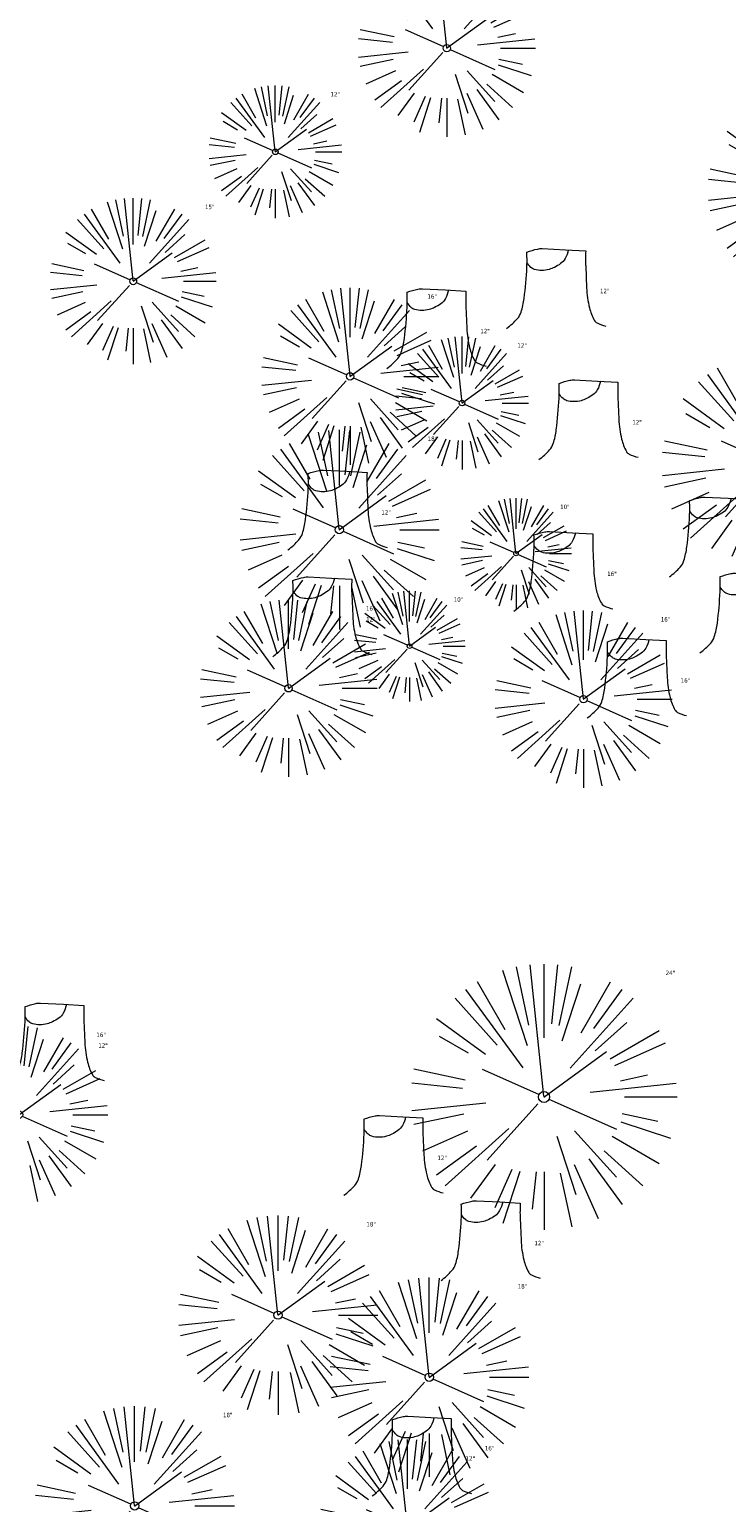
# Model space of a CAD drawing. Header units: feet. Extents: x 1134296 to 1140710, y 647902 to 651315.
# Tile 3 of 256: x 1134569 to 1134632, y 648051 to 648184. Entities that reach past the tile are written whole.
import ezdxf

# ---------------------------------------------------------------- set-up
doc = ezdxf.new("R2010")
doc.units = ezdxf.units.FT
doc.header["$MEASUREMENT"] = 0
for name, color, linetype in [('C-PRKG-ASPH', 8, 'Continuous'), ('G-TEXT-ST02', 2, 'Continuous'), ('G-XREF', 7, 'Continuous')]:
    doc.layers.add(name, color=color, linetype=linetype)
doc.layers.add('V-SITE-VEGE', color=8, linetype='Continuous', lineweight=18)
doc.layers.add('V-SITE-VEGE-TEXT', color=8, linetype='Continuous', lineweight=18)
doc.styles.add('SEI-Dim & Leader', font='tahoma.ttf')

# ---------------------------------------------------------------- blocks, each defined once
blk = doc.blocks.new('V-SITE-VEGE-Coniferious Tree 2')
at = {"color": 0, "linetype": 'ByBlock'}
for p, q in [((0, 0.2219), (0, 0.5)), ((-0.0626, 0.1926), (-0.1545, 0.4755)), ((-0.0575, 0.2704), (-0.104, 0.4891)), ((-0.0003, 0.0026), (-0.0523, 0.4973)), ((0.0289, 0.2753), (0.0522, 0.4973)), ((0.0572, 0.2693), (0.1039, 0.4891)), ((-0.0791, 0.1089), (-0.2939, 0.4045)), ((-0.146, 0.2528), (-0.25, 0.433)), ((0.0685, 0.211), (0.1382, 0.4256)), ((0.1391, 0.2411), (0.25, 0.433)), ((0.1869, 0.2573), (0.2939, 0.4045)), ((-0.1757, 0.1951), (-0.3346, 0.3716)), ((0.0978, 0.1086), (0.3345, 0.3716)), ((-0.2201, 0.1599), (-0.4046, 0.2939)), ((0.192, 0.1729), (0.3116, 0.2806)), ((-0.2844, 0.1642), (-0.3931, 0.227)), ((0.2488, 0.1436), (0.433, 0.25)), ((-0.0009, -0.0007), (0.235, 0.1707)), ((0.2659, 0.1184), (0.4568, 0.2034)), ((-0.2961, 0.0629), (-0.4891, 0.1039)), ((-0.0199, 0.0089), (-0.2319, 0.1032)), ((0.2873, 0.0611), (0.3885, 0.0826)), ((-0.306, 0.0322), (-0.4973, 0.0523)), ((0.1731, 0.0182), (0.4972, 0.0523)), ((0.3025, 0), (0.5, 0)), ((-0.2183, -0.0229), (-0.4973, -0.0523)), ((-0.023, -0.0255), (-0.2138, -0.2374)), ((0.0185, -0.0083), (0.272, -0.1211)), ((-0.3022, -0.0642), (-0.4891, -0.1039)), ((0.2891, -0.094), (0.4755, -0.1545)), ((0.2936, -0.0624), (0.4274, -0.0908)), ((-0.2881, -0.1283), (-0.4568, -0.2034)), ((-0.132, -0.1189), (-0.3716, -0.3346)), ((0.0478, -0.1473), (0.1192, -0.3671)), ((0.1144, -0.1271), (0.2718, -0.3019)), ((0.2555, -0.1475), (0.433, -0.25)), ((-0.2545, -0.1849), (-0.4046, -0.2939)), ((0.2254, -0.2029), (0.3716, -0.3346)), ((-0.1843, -0.2536), (-0.2767, -0.3808)), ((-0.1214, -0.2725), (-0.1856, -0.4168)), ((0.1131, -0.2541), (0.2033, -0.4568)), ((0.1689, -0.2325), (0.2939, -0.4045)), ((-0.091, -0.2799), (-0.1545, -0.4755)), ((-0.0297, -0.2818), (-0.0443, -0.4216)), ((0, -0.2818), (0, -0.5)), ((0.061, -0.2873), (0.1039, -0.4891))]:
    blk.add_line(p, q, dxfattribs=at)
blk.add_circle((0, 0), 0.0208)
blk = doc.blocks.new('V-SITE-VEGE-Stump')
for points in [[(-0.1229, -0.0143, 0.052613), (-0.0986, 0.0077, 0.106195), (-0.0905, 0.0219, 0.044862), (-0.0837, 0.0527, 0.020074), (-0.0776, 0.1229, 0.011675), (-0.0773, 0.1364, 0.007866), (-0.0776, 0.1565)], [(-0.0776, 0.1565, -0.027668), (-0.0534, 0.1634, -0.067978), (-0.0432, 0.1643), (0.0086, 0.1616), (0.054, 0.1591)], [(0.0151, 0.1613, -0.082864), (0.0081, 0.142, -0.111324), (-0.0021, 0.1306, -0.039313), (-0.0159, 0.1223, -0.049197), (-0.028, 0.1177, -0.066002), (-0.0447, 0.1155, -0.070187), (-0.0604, 0.1177, -0.114859), (-0.0685, 0.1223, -0.075938), (-0.0773, 0.1332)], [(0.054, 0.1591, 0.004334), (0.0538, 0.1369, 0.008344), (0.054, 0.1254), (0.0561, 0.0762, 0.046252), (0.0624, 0.0317, 0.069625), (0.0733, 0.0038, 0.149725), (0.0794, -0.002, 0.058523), (0.0992, -0.0091)]]:
    blk.add_lwpolyline(points, format="xyb")
blk = doc.blocks.new('C_XBASE-PACTOLA_02403811')
at = {"layer": 'V-SITE-VEGE', "rotation": 8.537736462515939e-07}
for p, xscale, yscale, zscale in [((1134606.71, 648181.94), 15.99980672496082, 15.99980672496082, 15.99980672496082), ((1134591.24, 648172.58), 11.99985504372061, 11.99985504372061, 11.99985504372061), ((1134597.99, 648152.31), 15.99980672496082, 15.99980672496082, 15.99980672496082), ((1134608.09, 648149.9), 11.99985504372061, 11.99985504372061, 11.99985504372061), ((1134592.44, 648124.15), 15.99980672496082, 15.99980672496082, 15.99980672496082), ((1134619.04, 648123.17), 15.99980672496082, 15.99980672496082, 15.99980672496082), ((1134615.49, 648087.26), 23.99971008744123, 23.99971008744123, 23.99971008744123), ((1134568.12, 648085.66), 15.99980672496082, 15.99980672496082, 15.99980672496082), ((1134603.17, 648048.34), 15.99980672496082, 15.99980672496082, 15.99980672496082)]:
    blk.add_blockref('V-SITE-VEGE-Coniferious Tree 2', p, dxfattribs=dict(at, xscale=xscale, yscale=yscale, zscale=zscale))
at = {"layer": 'V-SITE-VEGE'}
for name, p, xscale, yscale, zscale in [('V-SITE-VEGE-Coniferious Tree 2', (1134639.28, 648169.13), 17.99978256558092, 17.99978256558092, 17.99978256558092), ('V-SITE-VEGE-Coniferious Tree 2', (1134578.42, 648160.9), 14.99981880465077, 14.99981880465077, 14.99981880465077), ('V-SITE-VEGE-Stump', (1134617.07, 648157.22), 40.31522404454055, 40.31522404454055, 40.31522404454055), ('V-SITE-VEGE-Stump', (1134606.26, 648153.6), 40.31522404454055, 40.31522404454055, 40.31522404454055), ('V-SITE-VEGE-Coniferious Tree 2', (1134636.13, 648144.39), 19.99975840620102, 19.99975840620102, 19.99975840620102), ('V-SITE-VEGE-Stump', (1134619.97, 648145.37), 40.31522404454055, 40.31522404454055, 40.31522404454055), ('V-SITE-VEGE-Coniferious Tree 2', (1134597.02, 648138.47), 17.99978256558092, 17.99978256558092, 17.99978256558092), ('V-SITE-VEGE-Stump', (1134597.34, 648137.23), 40.31522404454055, 40.31522404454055, 40.31522404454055), ('V-SITE-VEGE-Coniferious Tree 2', (1134612.96, 648136.32), 9.999879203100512, 9.999879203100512, 9.999879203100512), ('V-SITE-VEGE-Stump', (1134631.75, 648134.79), 40.31522404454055, 40.31522404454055, 40.31522404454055), ('V-SITE-VEGE-Stump', (1134617.71, 648131.68), 40.31522404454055, 40.31522404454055, 40.31522404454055), ('V-SITE-VEGE-Stump', (1134595.96, 648127.58), 40.31522404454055, 40.31522404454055, 40.31522404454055), ('V-SITE-VEGE-Stump', (1134634.5, 648127.92), 40.31522404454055, 40.31522404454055, 40.31522404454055), ('V-SITE-VEGE-Coniferious Tree 2', (1134603.36, 648127.95), 9.999879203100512, 9.999879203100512, 9.999879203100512), ('V-SITE-VEGE-Stump', (1134624.34, 648122.05), 40.31522404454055, 40.31522404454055, 40.31522404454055), ('V-SITE-VEGE-Stump', (1134571.79, 648089.11), 40.31522404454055, 40.31522404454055, 40.31522404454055), ('V-SITE-VEGE-Stump', (1134602.39, 648078.96), 40.31522404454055, 40.31522404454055, 40.31522404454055), ('V-SITE-VEGE-Stump', (1134611.15, 648071.27), 40.31522404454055, 40.31522404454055, 40.31522404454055), ('V-SITE-VEGE-Coniferious Tree 2', (1134591.49, 648067.56), 17.99978256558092, 17.99978256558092, 17.99978256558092), ('V-SITE-VEGE-Coniferious Tree 2', (1134605.13, 648061.96), 17.99978256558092, 17.99978256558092, 17.99978256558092), ('V-SITE-VEGE-Coniferious Tree 2', (1134578.55, 648050.34), 17.99978256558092, 17.99978256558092, 17.99978256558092), ('V-SITE-VEGE-Stump', (1134604.94, 648051.82), 40.31522404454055, 40.31522404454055, 40.31522404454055)]:
    blk.add_blockref(name, p, dxfattribs=dict(at, xscale=xscale, yscale=yscale, zscale=zscale))
at = {"layer": 'V-SITE-VEGE-TEXT', "char_height": 0.4, "attachment_point": 7, "style": 'SEI-Dim & Leader'}
for s, insert in [('12"', (1134596.22, 648177.58)), ('15"', (1134584.9, 648167.4)), ('16"', (1134604.97, 648159.31)), ('12"', (1134620.54, 648159.82)), ('12"', (1134609.74, 648156.2)), ('12"', (1134613.08, 648154.9)), ('12"', (1134623.45, 648147.97)), ('18"', (1134604.99, 648146.47)), ('10"', (1134616.94, 648140.32)), ('12"', (1134600.81, 648139.83)), ('16"', (1134621.19, 648134.28)), ('16"', (1134599.42, 648131.15)), ('10"', (1134607.34, 648131.95)), ('12"', (1134599.44, 648130.18)), ('16"', (1134626.02, 648130.17)), ('16"', (1134627.82, 648124.65)), ('24"', (1134626.46, 648098.26)), ('16"', (1134575.1, 648092.66)), ('12"', (1134575.27, 648091.71)), ('12"', (1134605.87, 648081.56)), ('18"', (1134599.46, 648075.56)), ('12"', (1134614.62, 648073.87)), ('18"', (1134613.11, 648069.96)), ('18"', (1134586.52, 648058.34)), ('16"', (1134610.15, 648055.34)), ('12"', (1134608.41, 648054.42))]:
    blk.add_mtext(s, dxfattribs=dict(at, insert=insert))
blk = doc.blocks.new('C_PHTCH-PACTOLA_02403811')
at = {"layer": 'C-PRKG-ASPH'}
h = blk.add_hatch(dxfattribs=at)
h.set_pattern_fill('ANSI31', color=256, scale=10, angle=70)
edge = h.paths.add_edge_path(flags=16)
edge.add_arc((1135093.57, 648760.36), 542, 143.5704, 153.2664, ccw=False)
edge.add_arc((1135093.57, 648760.36), 542, 133.8743, 143.5704, ccw=False)
edge.add_line((1134717.92, 649151.06), (1134791.74, 649222.04))
edge.add_arc((1134924.81, 649083.64), 192, 124.3358, 133.8743, ccw=False)
edge.add_line((1134816.52, 649242.18), (1134837.54, 649256.54))
edge.add_arc((1134886.61, 649184.7), 87, 64.8666, 124.3358, ccw=False)
edge.add_line((1134923.57, 649263.47), (1134945.86, 649253.01))
edge.add_arc((1134736.9, 648807.59), 492, 56.4591, 64.8666, ccw=False)
edge.add_line((1135008.74, 649217.67), (1135070.9, 649176.46))
edge.add_arc((1135036.64, 649124.78), 62, -10.868, 56.4591, ccw=False)
edge.add_line((1135097.53, 649113.09), (1135091.83, 649083.4))
edge.add_arc((1135001.48, 649100.74), 92, 337.8486, 349.132, ccw=False)
edge.add_line((1135086.69, 649066.05), (1135029.44, 648925.41))
edge.add_arc((1134573.75, 649110.92), 492, 335.736, 337.8486, ccw=False)
edge.add_line((1135022.29, 648908.74), (1134970.11, 648792.98))
edge.add_line((1134970.11, 648792.98), (1134955.07, 648759.62))
edge.add_arc((1134506.53, 648961.81), 492, 331.3466, 335.736, ccw=False)
edge.add_line((1134938.28, 648725.89), (1134902.77, 648660.9))
edge.add_arc((1134778.16, 648728.99), 142, 305.9573, 331.3466, ccw=False)
edge.add_line((1134861.54, 648614.05), (1134757.48, 648538.57))
edge.add_arc((1134835.58, 648430.91), 133, 125.9573, 166.4172)
edge.add_arc((1134672.28, 648470.36), 35, 244.1086, 346.4172, ccw=False)
edge.add_arc((1134691.46, 648509.91), 78.96, 214.9055, 244.1168, ccw=False)
edge.add_line((1134626.71, 648464.73), (1134623.06, 648469.96))
edge.add_arc((1134821.51, 648608.47), 242, 191.1168, 214.9138, ccw=False)
edge.add_line((1134584.05, 648561.81), (1134566.4, 648651.59))
edge.add_arc((1135049.17, 648746.46), 492, 187.9519, 191.1168, ccw=False)
edge.add_line((1134561.9, 648678.39), (1134552.83, 648743.38))
edge.add_arc((1134842.02, 648783.77), 292, 166.3961, 187.9519, ccw=False)
edge.add_line((1134558.21, 648852.45), (1134566.77, 648887.84))
edge.add_arc((1135093.57, 648760.36), 542, 158.0478, 166.3961, ccw=False)
edge.add_arc((1135093.57, 648760.36), 542, 153.2664, 158.0478, ccw=False)
edge = h.paths.add_edge_path()
edge.add_line((1134664.93, 648091.02), (1134641.75, 648097.24))
edge.add_arc((1135131.44, 647965.88), 507, 154.1155, 164.9841, ccw=False)
edge.add_arc((1135131.44, 647965.88), 507, 153.4315, 154.1155, ccw=False)
edge.add_arc((1134241.51, 648410.91), 488, 333.4315, 338.6384)
edge.add_line((1134695.99, 648233.15), (1134704.11, 648253.93))
edge.add_arc((1134529.03, 648322.41), 188, 338.6384, 377.1955)
edge.add_arc((1134651.31, 648360.25), 60, 17.1955, 74.9727)
edge.add_line((1134666.86, 648418.2), (1134661.5, 648419.81))
edge.add_arc((1134691.49, 648509.95), 95, 223.9419, 251.5981, ccw=False)
edge.add_arc((1134691.54, 648509.98), 95.06, 214.9166, 223.9393, ccw=False)
edge.add_line((1134613.59, 648455.57), (1134609.94, 648460.8))
edge.add_arc((1134821.51, 648608.47), 258, 191.1168, 214.9138, ccw=False)
edge.add_line((1134568.35, 648558.72), (1134550.7, 648648.51))
edge.add_arc((1135049.17, 648746.46), 508, 187.9519, 191.1168, ccw=False)
edge.add_line((1134546.06, 648676.18), (1134536.98, 648741.16))
edge.add_arc((1134842.02, 648783.77), 308, 166.3961, 187.9519, ccw=False)
edge.add_line((1134542.66, 648856.22), (1134551.22, 648891.6))
edge.add_arc((1135093.57, 648760.36), 558, 163.9213, 166.3961, ccw=False)
edge.add_arc((1134538.18, 648920.44), 20, 343.9213, 402.7699)
edge.add_line((1134552.86, 648934.02), (1134533.45, 648955.01))
edge.add_arc((1135093.57, 648760.36), 592.98, 146.01874, 160.8371, ccw=False)
edge.add_line((1134601.86, 649091.79), (1134616.58, 649064.03))
edge.add_arc((1134621, 649066.38), 5, 207.9516, 327.0741)
edge.add_arc((1135093.57, 648760.36), 558, 133.8743, 147.0741, ccw=False)
edge.add_line((1134706.83, 649162.6), (1134780.65, 649233.58))
edge.add_arc((1134924.81, 649083.64), 208, 124.3358, 133.8743, ccw=False)
edge.add_line((1134807.49, 649255.39), (1134828.52, 649269.75))
edge.add_arc((1134886.61, 649184.7), 103, 64.8666, 124.3358, ccw=False)
edge.add_line((1134930.36, 649277.95), (1134952.66, 649267.49))
edge.add_arc((1134736.9, 648807.59), 508, 56.4591, 64.8666, ccw=False)
edge.add_line((1135017.58, 649231), (1135079.74, 649189.8))
edge.add_arc((1135036.64, 649124.78), 78, -10.868, 56.4591, ccw=False)
edge.add_line((1135113.25, 649110.08), (1135107.54, 649080.38))
edge.add_arc((1135001.48, 649100.74), 108, 337.8486, 349.132, ccw=False)
edge.add_line((1135101.51, 649060.02), (1135044.25, 648919.38))
edge.add_arc((1134573.75, 649110.92), 508, 335.736, 337.8486, ccw=False)
edge.add_line((1135036.87, 648902.16), (1134969.66, 648753.05))
edge.add_arc((1134506.53, 648961.81), 508, 331.3466, 335.736, ccw=False)
edge.add_line((1134952.32, 648718.22), (1134916.81, 648653.23))
edge.add_arc((1134778.16, 648728.99), 158, 305.9573, 331.3466, ccw=False)
edge.add_line((1134870.94, 648601.1), (1134766.88, 648525.62))
edge.add_arc((1134835.58, 648430.91), 117, 125.9573, 162.2649)
edge.add_arc((1134752.71, 648457.41), 30, 162.2649, 196.8024)
edge.add_arc((1134835.58, 648430.91), 113, 170.9217, 197.5477)
edge.add_line((1134727.84, 648396.84), (1134731.16, 648386.32))
edge.add_arc((1134529.03, 648322.41), 212, 11.3401, 17.5477, ccw=False)
edge.add_arc((1134529.06, 648322.4), 211.97, -20.6491, 11.3422, ccw=False)
edge.add_arc((1134759.87, 648235.31), 34.72, 159.1872, 239.4136)
edge.add_line((1134742.2, 648205.42), (1134709.51, 648185.7))
edge.add_line((1134709.51, 648185.7), (1134699, 648181.01))
edge.add_arc((1135131.44, 647965.88), 483, 153.5512, 164.9841)

msp = doc.modelspace()

# ---------------------------------------------------------------- block references
at = {"layer": 'G-TEXT-ST02'}
msp.add_blockref('C_PHTCH-PACTOLA_02403811', (0, 0), dxfattribs=at)

# ---------------------------------------------------------------- next in the draw order: block references
at = {"layer": 'G-XREF'}
msp.add_blockref('C_XBASE-PACTOLA_02403811', (0, 0), dxfattribs=at)

doc.saveas('drawing.dxf')
